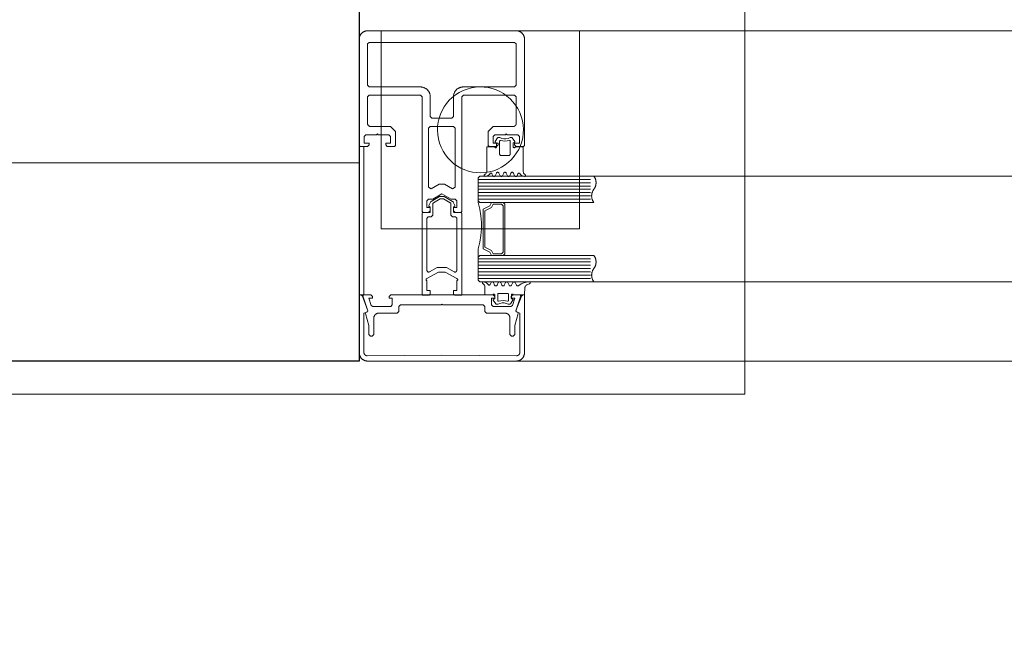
# Model space of a CAD drawing. Header units: millimetres. Extents: x -13532 to 2392, y -5241 to 5322.
# Tile 57 of 256: x -11526 to -11497, y 1068 to 1086. Entities that reach past the tile are written whole.
import ezdxf

# ---------------------------------------------------------------- set-up
doc = ezdxf.new("R2010")
doc.units = ezdxf.units.MM
doc.layers.get('0').update_dxf_attribs({"lineweight": 9, "true_color": 0x939393})
doc.layers.get('Defpoints').update_dxf_attribs({"true_color": 0xdae6d4})
for name, color, linetype, lineweight, true_color in [('a___wymiary', 7, 'Continuous', 5, 0x666666), ('drzwi - AGP1', 7, 'Continuous', 13, 0x7f7f7f), ('KONSTRUKCJA - CIE - AGP1', 7, 'Continuous', 5, 0xbfbfbf), ('tło', 7, 'Continuous', 5, 0xcccccc), ('wymiary', 7, 'Continuous', 5, 0x7f7f7f), ('WYMIARY - AGP1', 7, 'Continuous', 5, 0x716d5a), ('zigzag - AGP1', 7, 'Continuous', 9, 0xa5a5a5)]:
    doc.layers.add(name, color=color, linetype=linetype, lineweight=lineweight, true_color=true_color)
doc.layers.add('cz-gr', color=122, linetype='Continuous', lineweight=30)
doc.layers.add('uwagi', color=7, linetype='Continuous', lineweight=50, true_color=0xf82f6b, plot=False)
doc.styles.add('ARIAL NARROW', font='ARIALN.TTF', dxfattribs={"width": 0.9})
doc.linetypes.add('ZIGZAG', pattern='A,0.00254,-5.08,[131,ltypeshp.shx,S=5.08,R=0,X=-5.08,Y=0],-10.16,[131,ltypeshp.shx,S=5.08,R=180,X=5.08,Y=0],-5.08', length=20.32254)
doc.dimstyles.new('wymiary agp1', dxfattribs={"dimtxt": 15, "dimasz": 5, "dimexe": 5, "dimexo": 5, "dimgap": 1.8, "dimtad": 1, "dimdec": 3, "dimrnd": 0.5, "dimdsep": 46, "dimtxsty": 'ARIAL NARROW', "dimblk": 'znacznik', "dimcen": 1.5, "dimse1": 1, "dimse2": 1, "dimclrd": 256, "dimclre": 256, "dimazin": 0, "dimtfac": 1, "dimtdec": 3, "dimtmove": 1, "dimatfit": 3, "dimldrblk": 'znacznik', "dimfxl": 1000, "dimfxlon": 1, "dimlwd": -1, "dimarcsym": 0})

# ---------------------------------------------------------------- blocks, each defined once
blk = doc.blocks.new('tło')
at = {"layer": 'tło'}
for radius in [400, 385]:
    blk.add_arc((-11255.672, 1074.974), radius, 180, 270, dxfattribs=at)
blk = doc.blocks.new('znacznik')
at = {"layer": 'a___wymiary'}
for p, q in [((0, 1.3936), (0, -1.3936)), ((1.3936, 0), (-1.3936, 0))]:
    blk.add_line(p, q, dxfattribs=at)
at = {"layer": 'a___wymiary', "const_width": 0.2}
blk.add_lwpolyline([(0.8759, 0.8759), (-0.8759, -0.8759)], dxfattribs=at)
blk = doc.blocks.new('*D505')
at = {"layer": 'Defpoints', "color": 0}
for p in [(-11552.107, 1075.854), (-9536.638, 1075.854), (-9536.638, 856.382)]:
    blk.add_point(p, dxfattribs=at)
at = {"layer": 'WYMIARY - AGP1'}
blk.add_line((-11547.107, 856.382), (-9541.638, 856.382), dxfattribs=at)
at = {"layer": 'WYMIARY - AGP1', "xscale": 5, "yscale": 5, "zscale": 5, "rotation": 180}
blk.add_blockref('znacznik', (-11552.107, 856.382), dxfattribs=at)
at = {"layer": 'WYMIARY - AGP1', "xscale": 5, "yscale": 5, "zscale": 5}
blk.add_blockref('znacznik', (-9536.638, 856.382), dxfattribs=at)
at = {"layer": 'WYMIARY - AGP1', "color": 18, "true_color": 0x000000, "insert": (-10578.766, 865.84), "char_height": 15, "attachment_point": 5, "style": 'ARIAL NARROW'}
blk.add_mtext('2015.5', dxfattribs=at)
blk = doc.blocks.new('*D572')
at = {"layer": 'Defpoints', "color": 0}
for p in [(-11516.106, 1087.854), (-11417.367, 1087.854), (-11516.106, 1075.854)]:
    blk.add_point(p, dxfattribs=at)
at = {"layer": 'WYMIARY - AGP1'}
for p, q in [((-11417.367, 1087.854), (-11417.367, 1113.553)), ((-11417.367, 1092.854), (-11417.367, 1097.854)), ((-11417.367, 1075.854), (-11417.367, 1087.854)), ((-11417.367, 1070.854), (-11417.367, 1065.854))]:
    blk.add_line(p, q, dxfattribs=at)
at = {"layer": 'WYMIARY - AGP1', "xscale": 5, "yscale": 5, "zscale": 5}
for p, rotation in [((-11417.367, 1087.854), 270), ((-11417.367, 1075.854), 90)]:
    blk.add_blockref('znacznik', p, dxfattribs=dict(at, rotation=rotation))
at = {"layer": 'WYMIARY - AGP1', "color": 18, "true_color": 0x000000, "insert": (-11426.697, 1104.39), "char_height": 15, "attachment_point": 5, "rotation": 90, "style": 'ARIAL NARROW'}
blk.add_mtext('12', dxfattribs=at)
blk = doc.blocks.new('*D573')
at = {"layer": 'Defpoints', "color": 0}
for p in [(-11448.407, 1739.867), (-11417.367, 1739.867), (-11516.106, 1087.854)]:
    blk.add_point(p, dxfattribs=at)
at = {"layer": 'WYMIARY - AGP1'}
blk.add_line((-11417.367, 1092.854), (-11417.367, 1734.867), dxfattribs=at)
at = {"layer": 'WYMIARY - AGP1', "xscale": 5, "yscale": 5, "zscale": 5}
for p, rotation in [((-11417.367, 1739.867), 90), ((-11417.367, 1087.854), 270)]:
    blk.add_blockref('znacznik', p, dxfattribs=dict(at, rotation=rotation))
at = {"layer": 'WYMIARY - AGP1', "color": 18, "true_color": 0x000000, "insert": (-11426.825, 1413.861), "char_height": 15, "attachment_point": 5, "rotation": 90, "style": 'ARIAL NARROW'}
blk.add_mtext('652', dxfattribs=at)
blk = doc.blocks.new('konstrukcja 2025.01.09')
at = {"layer": 'KONSTRUKCJA - CIE - AGP1', "linetype": 'Continuous'}
for p, q in [((1760.119, 6029.365), (1760.119, 6069.365)), ((1755.119, 6040.365), (1749.119, 6040.365)), ((1749.119, 6040.365), (1749.119, 6034.365)), ((1755.119, 6034.365), (1755.119, 6040.365)), ((1749.119, 6034.365), (1755.119, 6034.365)), ((1737.903, 6029.365), (1760.119, 6029.365))]:
    blk.add_line(p, q, dxfattribs=at)
for start, end in [(108, 288), (108, 288), (288, 108), (288, 108)]:
    blk.add_arc((1752.119, 6037.365), 1.3, start, end, dxfattribs=at)
blk = doc.blocks.new('A$C6D25113C')
for p, q in [((1.686299, 6.757207), (1.611397, 6.650213)), ((2.20417, 6.650213), (2.129219, 6.757207)), ((1.513252, 5.673681), (1.541524, 5.613097)), ((1.614034, 5.613097), (1.651534, 5.693505)), ((1.724043, 5.693505), (1.761543, 5.613097)), ((1.834004, 5.613097), (1.871504, 5.693505)), ((1.944014, 5.693505), (1.981514, 5.613097)), ((2.054024, 5.613097), (2.091524, 5.693505)), ((2.164034, 5.693505), (2.201534, 5.613097)), ((2.274043, 5.613097), (2.302266, 5.673681)), ((1.098792, 5.500001), (4.498792, 5.500001)), ((1.098792, 5.400001), (4.498792, 5.400001)), ((1.098792, 5.300001), (4.498792, 5.300001)), ((1.098792, 5.200001), (4.498792, 5.200001)), ((1.098792, 5.100001), (4.498792, 5.100001)), ((1.098792, 5.000001), (4.498792, 5.000001)), ((1.098792, 4.900001), (4.498792, 4.900001)), ((0.599855, 4.470571), (0.599855, 1.995649)), ((1.098792, 3.100001), (4.498792, 3.100001)), ((1.098792, 3.000001), (4.498792, 3.000001)), ((1.098792, 2.900001), (4.498792, 2.900001)), ((1.098792, 2.800001), (4.498792, 2.800001)), ((1.098792, 2.700001), (4.498792, 2.700001)), ((1.098792, 2.600001), (4.498792, 2.600001)), ((1.098792, 2.500001), (4.498792, 2.500001)), ((1.458376, 2.31632), (1.486647, 2.376909)), ((1.559157, 2.376909), (1.596657, 2.296495)), ((1.669167, 2.296495), (1.706618, 2.376909)), ((1.779128, 2.376909), (1.816628, 2.296495)), ((1.889137, 2.296495), (1.926637, 2.376909)), ((1.999147, 2.376909), (2.036647, 2.296495)), ((2.109157, 2.296495), (2.146657, 2.376909)), ((2.512526, 2.212816), (2.502858, 2.028435)), ((2.506764, 2.233617), (2.506764, 2.233617)), ((2.506764, 2.138372), (2.506764, 2.138372)), ((2.653151, 2.341814), (2.591286, 2.319304)), ((-2.103187, 1.900243), (-2.103187, 1.900243)), ((1.554274, 1.852617), (1.554274, 1.852617)), ((1.631423, 1.732793), (1.55652, 1.839788)), ((1.697194, 2.04312), (1.697194, 2.04312)), ((2.149294, 1.839788), (2.074343, 1.732793)), ((2.101979, 1.995494), (2.101979, 1.995494)), ((2.101979, 1.900243), (2.101979, 1.900243))]:
    blk.add_line(p, q)
for points in [[(-0.400604, 4.9), (-0.277399, 4.9), (-0.000604, 5.059808), (0.276191, 4.9), (0.399396, 4.9), (0.449396, 4.85), (0.449396, 4.65), (0.349396, 4.65), (0.349396, 4.55), (0.399396, 4.5), (0.569396, 4.5), (0.599396, 4.53), (0.599396, 8.0002), (0.649396, 8.0502), (2.2, 8.0502), (2.25, 8.0002), (2.25, 7.2002), (2.249905, 7.195838), (2.249619, 7.191485), (2.249144, 7.187147), (2.248481, 7.182835), (2.24763, 7.178556), (2.246593, 7.174318), (2.245372, 7.17013), (2.243969, 7.165998), (2.242388, 7.161932), (2.240631, 7.157938), (2.238701, 7.154025), (2.236603, 7.1502), (2.234339, 7.14647), (2.231915, 7.142842), (2.229335, 7.139324), (2.226604, 7.135921), (2.223728, 7.132641), (2.220711, 7.129489), (2.217559, 7.126472), (2.214279, 7.123596), (2.210876, 7.120865), (2.207358, 7.118285), (2.20373, 7.115861), (2.2, 7.113598), (2.196175, 7.111499), (2.192262, 7.109569), (2.188268, 7.107812), (2.184202, 7.106231), (2.180071, 7.104828), (2.175882, 7.103608), (2.171644, 7.10257), (2.167365, 7.101719), (2.163053, 7.101056), (2.158716, 7.100581), (2.154362, 7.100295), (2.15, 7.1002), (1.55, 7.1002), (1.4, 6.9502), (1.4, 6.5302), (1.43, 6.5002), (1.65, 6.5002), (1.7, 6.5502), (1.7, 6.6002), (1.55, 6.6002), (1.55, 6.8002), (1.6, 6.8502), (1.925, 6.8502), (1.95, 6.8752), (1.975, 6.8502), (2.3, 6.8502), (2.35, 6.8002), (2.35, 6.6002), (2.2, 6.6002), (2.2, 6.5502), (2.25, 6.5002), (2.47, 6.5002), (2.5, 6.5302), (2.5, 9.75), (2.499762, 9.760905), (2.499049, 9.771789), (2.497861, 9.782632), (2.496202, 9.793412), (2.494074, 9.80411), (2.491481, 9.814705), (2.488429, 9.825177), (2.484923, 9.835505), (2.48097, 9.845671), (2.476577, 9.855655), (2.471753, 9.865437), (2.466506, 9.875), (2.460848, 9.884325), (2.454788, 9.893394), (2.448338, 9.90219), (2.441511, 9.910697), (2.434319, 9.918898), (2.426777, 9.926777), (2.418898, 9.934319), (2.410697, 9.941511), (2.40219, 9.948338), (2.393394, 9.954788), (2.384325, 9.960848), (2.375, 9.966506), (2.365437, 9.971753), (2.355655, 9.976577), (2.345671, 9.98097), (2.335505, 9.984923), (2.325176, 9.988429), (2.314705, 9.991482), (2.30411, 9.994074), (2.293412, 9.996202), (2.282632, 9.997861), (2.271789, 9.999049), (2.260905, 9.999762), (2.25, 10), (-2.25, 10), (-2.260905, 9.999762), (-2.271789, 9.999049), (-2.282632, 9.997861), (-2.293412, 9.996202), (-2.30411, 9.994074), (-2.314705, 9.991482), (-2.325176, 9.988429), (-2.335505, 9.984923), (-2.345671, 9.98097), (-2.355655, 9.976577), (-2.365437, 9.971753), (-2.375, 9.966506), (-2.384325, 9.960848), (-2.393394, 9.954788), (-2.40219, 9.948338), (-2.410697, 9.941511), (-2.418898, 9.934319), (-2.426777, 9.926777), (-2.434319, 9.918898), (-2.441511, 9.910697), (-2.448338, 9.90219), (-2.454788, 9.893394), (-2.460848, 9.884325), (-2.466506, 9.875), (-2.471753, 9.865437), (-2.476577, 9.855655), (-2.48097, 9.845671), (-2.484923, 9.835505), (-2.488429, 9.825177), (-2.491481, 9.814705), (-2.494074, 9.80411), (-2.496202, 9.793412), (-2.497861, 9.782632), (-2.499049, 9.771789), (-2.499762, 9.760905), (-2.5, 9.75), (-2.5, 6.5302), (-2.47, 6.5002), (-2.25, 6.5002), (-2.2, 6.5502), (-2.2, 6.6002), (-2.350604, 6.6002), (-2.350604, 6.8002), (-2.300604, 6.8502), (-1.975604, 6.8502), (-1.950604, 6.8752), (-1.925604, 6.8502), (-1.600604, 6.8502), (-1.550604, 6.8002), (-1.550604, 6.6002), (-1.700604, 6.6002), (-1.700604, 6.5502), (-1.650604, 6.5002), (-1.430604, 6.5002), (-1.400604, 6.5302), (-1.400604, 6.9502), (-1.550604, 7.1002), (-2.150604, 7.1002), (-2.154966, 7.100295), (-2.15932, 7.100581), (-2.163657, 7.101056), (-2.167969, 7.101719), (-2.172248, 7.10257), (-2.176486, 7.103608), (-2.180675, 7.104828), (-2.184806, 7.106231), (-2.188873, 7.107812), (-2.192866, 7.109569), (-2.196779, 7.111499), (-2.200604, 7.113598), (-2.204334, 7.115861), (-2.207962, 7.118285), (-2.211481, 7.120865), (-2.214883, 7.123596), (-2.218163, 7.126472), (-2.221315, 7.129489), (-2.224332, 7.132641), (-2.227209, 7.135921), (-2.22994, 7.139324), (-2.23252, 7.142842), (-2.234944, 7.14647), (-2.237207, 7.1502), (-2.239305, 7.154025), (-2.241235, 7.157938), (-2.242992, 7.161932), (-2.244574, 7.165998), (-2.245976, 7.17013), (-2.247197, 7.174318), (-2.248234, 7.178556), (-2.249085, 7.182835), (-2.249749, 7.187147), (-2.250224, 7.191485), (-2.250509, 7.195838), (-2.250604, 7.2002), (-2.250604, 8.0002), (-2.200604, 8.0502), (-0.650604, 8.0502), (-0.600604, 8.0002), (-0.600604, 4.53), (-0.570604, 4.5), (-0.400604, 4.5), (-0.350604, 4.55), (-0.350604, 4.65), (-0.450604, 4.65), (-0.450604, 4.85), (-0.400604, 4.9)], [(0.349396, 7.4002), (0.349396, 8.0002), (0.349681, 8.013286), (0.350537, 8.026347), (0.351962, 8.039358), (0.353953, 8.052295), (0.356507, 8.065132), (0.359618, 8.077846), (0.363281, 8.090412), (0.367488, 8.102806), (0.372232, 8.115005), (0.377503, 8.126986), (0.383292, 8.138725), (0.389588, 8.1502), (0.396378, 8.16139), (0.40365, 8.172273), (0.41139, 8.182829), (0.419582, 8.193036), (0.428212, 8.202877), (0.437264, 8.212332), (0.446719, 8.221383), (0.456559, 8.230013), (0.466767, 8.238206), (0.477323, 8.245946), (0.488206, 8.253218), (0.499396, 8.260008), (0.510871, 8.266303), (0.52261, 8.272092), (0.534591, 8.277364), (0.54679, 8.282108), (0.559184, 8.286315), (0.57175, 8.289978), (0.584464, 8.293089), (0.597301, 8.295642), (0.610238, 8.297634), (0.623249, 8.299059), (0.63631, 8.299915), (0.649396, 8.3002), (2.199396, 8.3002), (2.249396, 8.3502), (2.249396, 9.6), (2.199396, 9.65), (-2.200604, 9.65), (-2.250604, 9.6), (-2.250604, 8.3502), (-2.200604, 8.3002), (-0.650604, 8.3002), (-0.637519, 8.299915), (-0.624458, 8.299059), (-0.611447, 8.297634), (-0.59851, 8.295642), (-0.585673, 8.293089), (-0.572959, 8.289978), (-0.560393, 8.286315), (-0.547998, 8.282108), (-0.535799, 8.277364), (-0.523819, 8.272092), (-0.51208, 8.266303), (-0.500604, 8.260008), (-0.489415, 8.253218), (-0.478531, 8.245946), (-0.467976, 8.238206), (-0.457768, 8.230013), (-0.447927, 8.221383), (-0.438472, 8.212332), (-0.429421, 8.202877), (-0.420791, 8.193036), (-0.412598, 8.182829), (-0.404859, 8.172273), (-0.397587, 8.16139), (-0.390797, 8.1502), (-0.384501, 8.138725), (-0.378712, 8.126986), (-0.373441, 8.115005), (-0.368697, 8.102806), (-0.364489, 8.090412), (-0.360827, 8.077846), (-0.357716, 8.065132), (-0.355162, 8.052295), (-0.353171, 8.039358), (-0.351746, 8.026347), (-0.35089, 8.013286), (-0.350604, 8.0002), (-0.350604, 7.4002), (-0.300604, 7.3502), (0.299396, 7.3502), (0.349396, 7.4002)], [(-0.325604, 5.218579), (-0.080989, 5.359808), (0.07978, 5.359808), (0.324396, 5.218579), (0.399396, 5.26188), (0.399396, 7.0502), (0.349396, 7.1002), (-0.350604, 7.1002), (-0.400604, 7.0502), (-0.400604, 5.26188), (-0.325604, 5.218579)], [(-2.5, 6.5002), (-2.359611, 6.5002), (-2.359611, 2), (-2.5, 2)], [(1.148792, 4.800001), (4.598792, 4.800001), (4.591814, 4.80966), (4.585185, 4.819563), (4.578915, 4.829696), (4.573011, 4.840046), (4.567481, 4.850601), (4.562331, 4.861347), (4.557569, 4.87227), (4.5532, 4.883356), (4.549231, 4.894592), (4.545665, 4.905962), (4.542508, 4.917452), (4.539764, 4.929048), (4.537436, 4.940734), (4.535528, 4.952497), (4.53404, 4.96432), (4.532977, 4.976188), (4.532338, 4.988087), (4.532125, 5.000001), (4.532338, 5.011915), (4.532977, 5.023814), (4.53404, 5.035683), (4.535528, 5.047506), (4.537436, 5.059268), (4.539764, 5.070954), (4.542508, 5.08255), (4.545665, 5.09404), (4.549231, 5.10541), (4.5532, 5.116646), (4.557569, 5.127732), (4.562331, 5.138655), (4.567481, 5.149401), (4.573011, 5.159956), (4.578915, 5.170307), (4.585185, 5.18044), (4.591814, 5.190342), (4.598792, 5.200001), (4.60577, 5.20966), (4.612398, 5.219563), (4.618669, 5.229696), (4.624573, 5.240046), (4.630103, 5.250601), (4.635252, 5.261347), (4.640015, 5.27227), (4.644383, 5.283356), (4.648353, 5.294592), (4.651918, 5.305962), (4.655075, 5.317452), (4.657819, 5.329048), (4.660147, 5.340734), (4.662056, 5.352497), (4.663543, 5.36432), (4.664607, 5.376188), (4.665245, 5.388087), (4.665458, 5.400001), (4.665245, 5.411915), (4.664607, 5.423814), (4.663543, 5.435683), (4.662056, 5.447506), (4.660147, 5.459268), (4.657819, 5.470954), (4.655075, 5.48255), (4.651918, 5.49404), (4.648353, 5.50541), (4.644383, 5.516646), (4.640015, 5.527732), (4.635252, 5.538655), (4.630103, 5.549401), (4.624573, 5.559956), (4.618669, 5.570307), (4.612398, 5.58044), (4.60577, 5.590342), (4.598792, 5.600001), (1.148792, 5.600001), (1.098792, 5.550001), (1.098792, 4.850001), (1.148792, 4.800001)], [(-0.575084, 4.49564), (-0.375133, 4.49564), (-0.37185, 4.495938), (-0.368866, 4.496535), (-0.365881, 4.497729), (-0.363196, 4.49952), (-0.360808, 4.501609), (-0.358719, 4.503996), (-0.357227, 4.506682), (-0.356033, 4.509368), (-0.355138, 4.512651), (-0.355138, 4.515635), (-0.355138, 4.665748), (-0.384981, 4.68246), (-0.387667, 4.684549), (-0.390055, 4.686638), (-0.391845, 4.689324), (-0.393337, 4.692309), (-0.394531, 4.695591), (-0.39483, 4.698874), (-0.39483, 4.702157), (-0.394233, 4.70544), (-0.393039, 4.708424), (-0.345289, 4.811086), (-0.34141, 4.817651), (-0.336933, 4.82362), (-0.331263, 4.828992), (-0.324996, 4.83317), (-0.070729, 4.98), (0.070729, 4.98), (0.324996, 4.83317), (0.331263, 4.828992), (0.336933, 4.82362), (0.34141, 4.817651), (0.345289, 4.811086), (0.393039, 4.708424), (0.394233, 4.70544), (0.39483, 4.702157), (0.39483, 4.698874), (0.394531, 4.695591), (0.393337, 4.692309), (0.391845, 4.689324), (0.390055, 4.686638), (0.387667, 4.684549), (0.384981, 4.68246), (0.355138, 4.665748), (0.355138, 4.515635), (0.355138, 4.512651), (0.356033, 4.509368), (0.357227, 4.506682), (0.358719, 4.503996), (0.360808, 4.501609), (0.363196, 4.49952), (0.365881, 4.497729), (0.368866, 4.496535), (0.37185, 4.495938), (0.375133, 4.49564), (0.575084, 4.49564), (0.578964, 4.495341), (0.582844, 4.494446), (0.586425, 4.492954), (0.589708, 4.490865), (0.592692, 4.488179), (0.59508, 4.485195), (0.597169, 4.481912), (0.598661, 4.478331), (0.599556, 4.474451), (0.599855, 4.470571), (0.599855, 1.995649), (0.399903, 1.995649), (0.392144, 1.996246), (0.384683, 1.998037), (0.377222, 2.001021), (0.370656, 2.005199), (0.364688, 2.010272), (0.359614, 2.016241), (0.355436, 2.022807), (0.352452, 2.030268), (0.350661, 2.037728), (0.350064, 2.045786), (0.350064, 2.135615), (0.45004, 2.135615), (0.45004, 2.435841), (0.454815, 2.436139), (0.459292, 2.437333), (0.463768, 2.439124), (0.467648, 2.441511), (0.471229, 2.444794), (0.474213, 2.448375), (0.476601, 2.452255), (0.478391, 2.456731), (0.479585, 2.461208), (0.479884, 2.465983), (0.479585, 2.470459), (0.478391, 2.475234), (0.476601, 2.479412), (0.474213, 2.48359), (0.471229, 2.487172), (0.467648, 2.490156), (0.463768, 2.492544), (0.459292, 2.494334), (0.454815, 2.495528), (0.45004, 2.495826), (0.103855, 2.695778), (-0.103855, 2.695778), (-0.45004, 2.495826), (-0.454815, 2.495528), (-0.459292, 2.494334), (-0.463768, 2.492544), (-0.467648, 2.490156), (-0.471229, 2.487172), (-0.474213, 2.48359), (-0.476601, 2.479412), (-0.478391, 2.475234), (-0.479585, 2.470459), (-0.479884, 2.465983), (-0.479585, 2.461208), (-0.478391, 2.456731), (-0.476601, 2.452255), (-0.474213, 2.448375), (-0.471229, 2.444794), (-0.467648, 2.441511), (-0.463768, 2.439124), (-0.459292, 2.437333), (-0.454815, 2.436139), (-0.45004, 2.435841), (-0.45004, 2.135615), (-0.350064, 2.135615), (-0.350064, 2.045786), (-0.350661, 2.037728), (-0.352452, 2.030268), (-0.355436, 2.022807), (-0.359614, 2.016241), (-0.364688, 2.010272), (-0.370656, 2.005199), (-0.377222, 2.001021), (-0.384683, 1.998037), (-0.392144, 1.996246), (-0.399903, 1.995649), (-0.599855, 1.995649), (-0.599855, 4.470571), (-0.599556, 4.474451), (-0.598661, 4.478331), (-0.597169, 4.481912), (-0.59508, 4.485195), (-0.592692, 4.488179), (-0.589708, 4.490865), (-0.586425, 4.492954), (-0.582844, 4.494446), (-0.578964, 4.495341), (-0.575084, 4.49564)], [(-0.399903, 4.365522), (-0.324996, 4.365522), (-0.274859, 4.415659), (-0.274859, 4.752294), (-0.27456, 4.759755), (-0.27277, 4.767216), (-0.270084, 4.77408), (-0.266204, 4.780645), (-0.261728, 4.786316), (-0.256057, 4.791389), (-0.250089, 4.795567), (-0.051928, 4.909868), (0.051928, 4.909868), (0.250089, 4.795567), (0.256057, 4.791389), (0.261728, 4.786316), (0.266204, 4.780645), (0.270084, 4.77408), (0.27277, 4.767216), (0.27456, 4.759755), (0.274859, 4.752294), (0.274859, 4.415659), (0.324996, 4.365522), (0.399903, 4.365522), (0.407961, 4.364925), (0.415422, 4.363135), (0.422584, 4.36015), (0.429448, 4.355972), (0.435417, 4.350899), (0.44049, 4.34493), (0.444668, 4.338365), (0.447653, 4.331202), (0.449443, 4.323443), (0.45004, 4.315684), (0.45004, 2.744124), (0.449443, 2.736067), (0.447354, 2.728307), (0.44437, 2.720846), (0.439893, 2.713982), (0.434522, 2.708014), (0.428254, 2.70294), (0.42139, 2.699061), (0.413929, 2.696076), (0.40617, 2.694584), (0.398112, 2.694286), (0.390055, 2.695181), (0.382295, 2.69727), (0.375133, 2.700851), (0.141458, 2.835744), (-0.141458, 2.835744), (-0.375133, 2.700851), (-0.382295, 2.69727), (-0.390055, 2.695181), (-0.398112, 2.694286), (-0.40617, 2.694584), (-0.413929, 2.696076), (-0.42139, 2.699061), (-0.428254, 2.70294), (-0.434522, 2.708014), (-0.439893, 2.713982), (-0.44437, 2.720846), (-0.447354, 2.728307), (-0.449443, 2.736067), (-0.45004, 2.744124), (-0.45004, 4.315684), (-0.449443, 4.323443), (-0.447653, 4.331202), (-0.444668, 4.338365), (-0.44049, 4.34493), (-0.435417, 4.350899), (-0.429448, 4.355972), (-0.422584, 4.36015), (-0.415422, 4.363135), (-0.407961, 4.364925), (-0.399903, 4.365522)], [(1.850792, 3.200001), (1.900792, 3.250001), (1.900792, 4.750001), (1.850792, 4.800001), (1.500792, 4.800001), (1.450792, 4.700001), (1.250792, 4.600001), (1.250792, 3.400001), (1.450792, 3.300001), (1.500792, 3.200001), (1.850792, 3.200001)], [(1.800792, 3.250001), (1.850792, 3.300001), (1.850792, 4.700001), (1.800792, 4.750001), (1.550792, 4.750001), (1.500792, 4.650001), (1.300792, 4.550001), (1.300792, 3.450001), (1.500792, 3.350001), (1.550792, 3.250001), (1.800792, 3.250001)], [(1.148792, 2.400001), (4.598792, 2.400001), (4.591814, 2.40966), (4.585185, 2.419563), (4.578915, 2.429696), (4.573011, 2.440046), (4.567481, 2.450601), (4.562331, 2.461347), (4.557569, 2.47227), (4.5532, 2.483356), (4.549231, 2.494592), (4.545665, 2.505962), (4.542508, 2.517452), (4.539764, 2.529048), (4.537436, 2.540734), (4.535528, 2.552497), (4.53404, 2.56432), (4.532977, 2.576188), (4.532338, 2.588087), (4.532125, 2.600001), (4.532338, 2.611915), (4.532977, 2.623814), (4.53404, 2.635683), (4.535528, 2.647506), (4.537436, 2.659268), (4.539764, 2.670954), (4.542508, 2.68255), (4.545665, 2.69404), (4.549231, 2.70541), (4.5532, 2.716646), (4.557569, 2.727732), (4.562331, 2.738655), (4.567481, 2.749401), (4.573011, 2.759956), (4.578915, 2.770307), (4.585185, 2.78044), (4.591814, 2.790342), (4.598792, 2.800001), (4.60577, 2.80966), (4.612398, 2.819563), (4.618669, 2.829696), (4.624573, 2.840046), (4.630103, 2.850601), (4.635252, 2.861347), (4.640015, 2.87227), (4.644383, 2.883356), (4.648353, 2.894592), (4.651918, 2.905962), (4.655075, 2.917452), (4.657819, 2.929048), (4.660147, 2.940734), (4.662056, 2.952497), (4.663543, 2.96432), (4.664607, 2.976188), (4.665245, 2.988087), (4.665458, 3.000001), (4.665245, 3.011915), (4.664607, 3.023814), (4.663543, 3.035683), (4.662056, 3.047506), (4.660147, 3.059268), (4.657819, 3.070954), (4.655075, 3.08255), (4.651918, 3.09404), (4.648353, 3.10541), (4.644383, 3.116646), (4.640015, 3.127732), (4.635252, 3.138655), (4.630103, 3.149401), (4.624573, 3.159956), (4.618669, 3.170307), (4.612398, 3.18044), (4.60577, 3.190342), (4.598792, 3.200001), (1.148792, 3.200001), (1.098792, 3.150001), (1.098792, 2.450001), (1.148792, 2.400001)], [(-2.25316, 1.491206), (-2.359611, 1.452461), (-2.359611, 0.260951), (-2.359515, 0.256563), (-2.359226, 0.252183), (-2.358745, 0.247821), (-2.358074, 0.243483), (-2.357212, 0.239179), (-2.356163, 0.234917), (-2.354927, 0.230705), (-2.353508, 0.226552), (-2.351908, 0.222464), (-2.35013, 0.218451), (-2.348178, 0.21452), (-2.346055, 0.210678), (-2.343766, 0.206933), (-2.341314, 0.203292), (-2.338705, 0.199763), (-2.335944, 0.196351), (-2.333036, 0.193063), (-2.329986, 0.189907), (-2.3268, 0.186887), (-2.323486, 0.18401), (-2.320048, 0.181281), (-2.316493, 0.178705), (-2.312829, 0.176289), (-2.309063, 0.174035), (-2.305201, 0.171948), (-2.301252, 0.170034), (-2.297222, 0.168294), (-2.293119, 0.166733), (-2.288953, 0.165353), (-2.284729, 0.164158), (-2.280458, 0.163149), (-2.276146, 0.162328), (-2.271802, 0.161697), (-2.267435, 0.161258), (-2.263052, 0.161011), (-2.258663, 0.160956), (0, 0.182364), (2.258663, 0.160956), (2.263052, 0.161011), (2.267435, 0.161258), (2.271802, 0.161697), (2.276146, 0.162328), (2.280457, 0.163149), (2.284729, 0.164158), (2.288953, 0.165353), (2.293119, 0.166733), (2.297222, 0.168294), (2.301251, 0.170034), (2.305201, 0.171948), (2.309063, 0.174035), (2.312829, 0.176289), (2.316493, 0.178705), (2.320048, 0.181281), (2.323486, 0.18401), (2.3268, 0.186887), (2.329986, 0.189907), (2.333036, 0.193063), (2.335944, 0.196351), (2.338705, 0.199763), (2.341314, 0.203292), (2.343766, 0.206933), (2.346055, 0.210678), (2.348178, 0.21452), (2.35013, 0.218451), (2.351908, 0.222464), (2.353508, 0.226552), (2.354927, 0.230705), (2.356163, 0.234917), (2.357212, 0.239179), (2.358073, 0.243483), (2.358745, 0.247821), (2.359226, 0.252183), (2.359515, 0.256563), (2.359611, 0.260952), (2.359611, 1.452461), (2.25316, 1.491206), (2.241206, 1.516841), (2.405088, 1.967101), (2.452072, 2), (2.5, 2), (2.5, 0.25), (2.499762, 0.239095), (2.499049, 0.228211), (2.497861, 0.217369), (2.496202, 0.206588), (2.494074, 0.19589), (2.491481, 0.185295), (2.488429, 0.174824), (2.484923, 0.164495), (2.48097, 0.154329), (2.476577, 0.144346), (2.471753, 0.134563), (2.466506, 0.125), (2.460848, 0.115675), (2.454788, 0.106606), (2.448338, 0.09781), (2.441511, 0.089303), (2.434319, 0.081103), (2.426777, 0.073223), (2.418898, 0.065681), (2.410697, 0.058489), (2.40219, 0.051662), (2.393394, 0.045212), (2.384325, 0.039152), (2.375, 0.033494), (2.365437, 0.028247), (2.355655, 0.023423), (2.345671, 0.01903), (2.335505, 0.015077), (2.325176, 0.011571), (2.314705, 0.008519), (2.30411, 0.005926), (2.293412, 0.003798), (2.282632, 0.002139), (2.271789, 0.000951), (2.260905, 0.000238), (2.25, 0), (-2.25, 0), (-2.260905, 0.000238), (-2.271789, 0.000951), (-2.282632, 0.002139), (-2.293412, 0.003798), (-2.30411, 0.005926), (-2.314705, 0.008519), (-2.325176, 0.011571), (-2.335505, 0.015077), (-2.345671, 0.01903), (-2.355655, 0.023423), (-2.365437, 0.028247), (-2.375, 0.033494), (-2.384325, 0.039152), (-2.393394, 0.045212), (-2.40219, 0.051662), (-2.410697, 0.058489), (-2.418898, 0.065681), (-2.426777, 0.073223), (-2.434319, 0.081103), (-2.441511, 0.089303), (-2.448338, 0.09781), (-2.454788, 0.106606), (-2.460848, 0.115675), (-2.466506, 0.125), (-2.471753, 0.134563), (-2.476577, 0.144346), (-2.48097, 0.154329), (-2.484923, 0.164495), (-2.488429, 0.174824), (-2.491481, 0.185295), (-2.494074, 0.19589), (-2.496202, 0.206588), (-2.497861, 0.217369), (-2.499049, 0.228211), (-2.499762, 0.239095), (-2.5, 0.25), (-2.5, 2), (-2.452072, 2), (-2.405088, 1.967101), (-2.241206, 1.51684), (-2.25316, 1.491206)], [(-2.308007, 1.441798), (-2.209029, 1.072408), (-2.209029, 0.8), (-2.159029, 0.75), (-2.109029, 0.75), (-2.059029, 0.8), (-2.059029, 1.3), (-2.058886, 1.306543), (-2.058458, 1.313073), (-2.057746, 1.319579), (-2.05675, 1.326047), (-2.055474, 1.332466), (-2.053918, 1.338823), (-2.052087, 1.345106), (-2.049983, 1.351303), (-2.047611, 1.357403), (-2.044975, 1.363393), (-2.042081, 1.369262), (-2.038933, 1.375), (-2.035538, 1.380595), (-2.031902, 1.386037), (-2.028032, 1.391314), (-2.023936, 1.396418), (-2.019621, 1.401339), (-2.015095, 1.406066), (-2.010368, 1.410592), (-2.005447, 1.414907), (-2.000343, 1.419003), (-1.995066, 1.422873), (-1.989624, 1.426509), (-1.984029, 1.429904), (-1.978291, 1.433052), (-1.972422, 1.435946), (-1.966432, 1.438582), (-1.960332, 1.440954), (-1.954135, 1.443058), (-1.947852, 1.444889), (-1.941495, 1.446445), (-1.935076, 1.447721), (-1.928608, 1.448717), (-1.922102, 1.449429), (-1.915572, 1.449857), (-1.909029, 1.45), (-1.349029, 1.45), (-1.299029, 1.5), (-1.299029, 1.65), (-1.249029, 1.7), (-0.024029, 1.7), (0.000971, 1.725), (0.025971, 1.7), (1.250971, 1.7), (1.300971, 1.65), (1.300971, 1.5), (1.350971, 1.45), (1.910971, 1.45), (1.917514, 1.449857), (1.924044, 1.449429), (1.93055, 1.448717), (1.937018, 1.447721), (1.943437, 1.446445), (1.949794, 1.444889), (1.956077, 1.443058), (1.962274, 1.440954), (1.968373, 1.438582), (1.974364, 1.435946), (1.980233, 1.433052), (1.985971, 1.429904), (1.991566, 1.426509), (1.997007, 1.422873), (2.002285, 1.419003), (2.007389, 1.414907), (2.012309, 1.410592), (2.017037, 1.406066), (2.021563, 1.401339), (2.025878, 1.396418), (2.029974, 1.391314), (2.033844, 1.386037), (2.03748, 1.380595), (2.040875, 1.375), (2.044023, 1.369262), (2.046917, 1.363393), (2.049553, 1.357403), (2.051925, 1.351303), (2.054028, 1.345106), (2.05586, 1.338823), (2.057415, 1.332466), (2.058692, 1.326047), (2.059688, 1.319579), (2.0604, 1.313073), (2.060828, 1.306543), (2.060971, 1.3), (2.060971, 0.8), (2.110971, 0.75), (2.160971, 0.75), (2.210971, 0.8), (2.210971, 1.072408), (2.309949, 1.441798), (2.291197, 1.477766), (2.254153, 1.491198), (2.241942, 1.516156), (2.39, 1.973844), (2.370971, 2), (2.150971, 2), (2.100971, 1.95), (2.100971, 1.900499), (2.20862, 1.900499), (2.138782, 1.684611), (2.091209, 1.65), (1.550971, 1.65), (1.500971, 1.7), (1.500971, 1.900499), (1.600971, 1.900499), (1.600971, 1.95), (1.550971, 2), (-1.549029, 2), (-1.599029, 1.95), (-1.599029, 1.900499), (-1.499029, 1.900499), (-1.499029, 1.7), (-1.549029, 1.65), (-2.089268, 1.65), (-2.13684, 1.684611), (-2.206678, 1.900499), (-2.099029, 1.900499), (-2.099029, 1.95), (-2.149029, 2), (-2.369029, 2), (-2.388058, 1.973844), (-2.24, 1.516156), (-2.252212, 1.491198), (-2.289255, 1.477766), (-2.308007, 1.441798)]]:
    blk.add_lwpolyline(points, close=True)
for points in [[(1.60179, 6.475009), (1.604789, 6.470724), (1.608487, 6.467025), (1.612771, 6.464025), (1.617511, 6.461814), (1.622563, 6.460459), (1.627774, 6.460003), (1.632985, 6.460458), (1.638037, 6.46181), (1.642778, 6.46402), (1.647063, 6.467019), (1.650762, 6.470717), (1.653763, 6.475001), (1.655974, 6.47974), (1.657328, 6.484792), (1.657784, 6.490001), (1.657784, 6.610003), (1.622578, 6.619426)], [(1.611399, 6.650215), (1.609657, 6.647197), (1.608466, 6.643923), (1.60786, 6.640492), (1.607859, 6.637008), (1.608462, 6.633577), (1.609652, 6.630302), (1.611391, 6.627283), (1.613628, 6.624613), (1.616295, 6.622371), (1.619309, 6.620626), (1.622581, 6.61943)], [(1.754019, 6.766745), (1.750794, 6.768152), (1.747426, 6.769172), (1.743962, 6.769791), (1.74045, 6.77), (1.71086, 6.77), (1.705138, 6.769445), (1.699628, 6.767809), (1.69453, 6.765153), (1.690033, 6.761573), (1.686301, 6.757202)], [(1.772772, 6.676828), (1.769178, 6.677415), (1.765537, 6.67734), (1.761971, 6.676605), (1.758596, 6.675236), (1.755526, 6.673277), (1.752862, 6.670794), (1.750692, 6.667869), (1.749089, 6.664598), (1.748105, 6.661091), (1.747774, 6.657463), (1.747774, 6.27), (1.748533, 6.261318), (1.750789, 6.252899), (1.754472, 6.245), (1.759472, 6.237861), (1.765634, 6.231698), (1.772774, 6.226699), (1.780673, 6.223015), (1.789091, 6.22076), (1.797774, 6.22), (2.017793, 6.22), (2.026476, 6.22076), (2.034894, 6.223015), (2.042793, 6.226699), (2.049933, 6.231698), (2.056095, 6.237861), (2.061095, 6.245), (2.064778, 6.252899), (2.067034, 6.261318), (2.067793, 6.27), (2.067793, 6.657463), (2.067462, 6.661089), (2.066478, 6.664594), (2.064875, 6.667862), (2.062705, 6.670787), (2.060041, 6.67327), (2.05697, 6.675229), (2.053595, 6.6766), (2.050027, 6.677338), (2.046384, 6.677416), (2.042788, 6.676834)], [(1.754026, 6.766753), (1.813314, 6.743386), (1.875921, 6.731494), (1.939646, 6.731494), (2.002253, 6.743386), (2.061541, 6.766753)], [(1.772777, 6.676829), (1.839738, 6.663984), (1.907784, 6.659679), (1.975829, 6.663984), (2.042791, 6.676829)], [(2.12925, 6.757225), (2.126191, 6.760918), (2.122583, 6.764077), (2.118518, 6.766621), (2.114099, 6.768485), (2.109439, 6.769621), (2.104659, 6.77), (2.075117, 6.77), (2.071603, 6.769796), (2.068137, 6.769183), (2.064766, 6.768167), (2.061538, 6.766764)], [(2.213765, 6.474988), (2.210764, 6.470707), (2.207064, 6.467012), (2.202779, 6.464015), (2.198039, 6.461808), (2.192988, 6.460456), (2.187779, 6.460003), (2.182569, 6.46046), (2.177519, 6.461814), (2.17278, 6.464025), (2.168497, 6.467024), (2.1648, 6.470722), (2.161802, 6.475005), (2.159592, 6.479743), (2.158239, 6.484793), (2.157784, 6.490001), (2.157784, 6.610003), (2.19294, 6.619426)], [(2.19294, 6.619418), (2.196219, 6.620607), (2.199241, 6.622349), (2.201914, 6.624588), (2.204158, 6.627259), (2.205904, 6.630279), (2.207099, 6.633556), (2.207707, 6.636991), (2.207708, 6.640479), (2.207104, 6.643915), (2.205912, 6.647193), (2.204168, 6.650215)], [(1.296942, 5.646098), (1.314298, 5.65806), (1.329293, 5.672875), (1.341464, 5.690084), (1.350436, 5.709158), (1.355933, 5.729508), (1.357784, 5.750505), (1.357784, 6.460003), (1.358239, 6.465209), (1.359592, 6.470258), (1.3618, 6.474995), (1.364797, 6.479277), (1.368492, 6.482974), (1.372773, 6.485974), (1.377509, 6.488186), (1.382557, 6.489542), (1.387764, 6.490001), (1.575801, 6.490001), (1.581013, 6.489549), (1.586068, 6.488199), (1.590811, 6.485991), (1.595099, 6.482993), (1.598801, 6.479296), (1.601804, 6.475012)], [(2.518625, 5.646098), (2.501269, 5.65806), (2.486274, 5.672875), (2.474103, 5.690084), (2.465131, 5.709158), (2.459634, 5.729508), (2.457784, 5.750505), (2.457784, 6.460003), (2.457327, 6.465215), (2.455971, 6.470268), (2.453759, 6.475009), (2.450756, 6.479294), (2.447054, 6.482992), (2.442766, 6.48599), (2.438022, 6.488199), (2.432967, 6.489549), (2.427754, 6.490001), (2.239717, 6.490001), (2.234509, 6.489542), (2.229461, 6.488185), (2.224724, 6.485973), (2.220443, 6.482972), (2.216748, 6.479274), (2.213751, 6.474991)], [(1.314668, 5.590144), (1.349278, 5.596665), (1.382207, 5.609155), (1.412435, 5.627228), (1.439024, 5.650322), (1.46115, 5.677723)], [(1.513271, 5.673687), (1.510626, 5.678255), (1.507222, 5.68229), (1.503162, 5.685666), (1.498574, 5.688278), (1.493599, 5.690045), (1.488391, 5.690913), (1.483112, 5.690855), (1.477924, 5.689873), (1.472989, 5.687997), (1.468459, 5.685285), (1.464475, 5.681821), (1.46116, 5.677713)], [(1.724013, 5.693494), (1.720529, 5.699534), (1.71605, 5.704877), (1.710711, 5.70936), (1.704675, 5.712848), (1.698125, 5.715235), (1.69126, 5.716447), (1.684289, 5.716449), (1.677423, 5.71524), (1.670872, 5.712857), (1.664834, 5.709372), (1.659493, 5.704891), (1.655011, 5.699551), (1.651524, 5.693513)], [(1.944023, 5.693513), (1.940537, 5.699551), (1.936055, 5.704891), (1.930713, 5.709372), (1.924675, 5.712857), (1.918124, 5.71524), (1.911259, 5.716449), (1.904288, 5.716447), (1.897423, 5.715235), (1.890873, 5.712848), (1.884837, 5.70936), (1.879498, 5.704877), (1.875019, 5.699534), (1.871535, 5.693494)], [(2.164045, 5.693504), (2.160558, 5.699542), (2.156074, 5.704884), (2.150731, 5.709366), (2.14469, 5.712852), (2.138136, 5.715237), (2.131266, 5.716448), (2.124291, 5.716448), (2.117422, 5.715237), (2.110867, 5.712852), (2.104826, 5.709366), (2.099483, 5.704884), (2.095, 5.699542), (2.091512, 5.693504)], [(2.354355, 5.677724), (2.351041, 5.681831), (2.347058, 5.685293), (2.342531, 5.688002), (2.3376, 5.689876), (2.332416, 5.690856), (2.327141, 5.690912), (2.321938, 5.690042), (2.316968, 5.688273), (2.312385, 5.685659), (2.30833, 5.682282), (2.30493, 5.678247), (2.30229, 5.673677)], [(2.354368, 5.677723), (2.376501, 5.650315), (2.403099, 5.627216), (2.433337, 5.609142), (2.466278, 5.596654), (2.500899, 5.590139)], [(1.296936, 5.646108), (1.292723, 5.643225), (1.28906, 5.639671), (1.286053, 5.635547), (1.283789, 5.630974), (1.282332, 5.626082), (1.281726, 5.621015), (1.281988, 5.615918), (1.28311, 5.61094), (1.28506, 5.606224), (1.287782, 5.601906), (1.291196, 5.598112), (1.295203, 5.594951), (1.299689, 5.592516), (1.304523, 5.590876), (1.309564, 5.590078), (1.314668, 5.590147)], [(1.541512, 5.613098), (1.545, 5.607059), (1.549483, 5.601718), (1.554826, 5.597236), (1.560867, 5.593749), (1.567422, 5.591364), (1.574291, 5.590154), (1.581266, 5.590154), (1.588136, 5.591364), (1.59469, 5.593749), (1.600731, 5.597236), (1.606074, 5.601718), (1.610558, 5.607059), (1.614045, 5.613098)], [(1.761534, 5.613089), (1.76502, 5.607052), (1.7695, 5.601713), (1.77484, 5.597233), (1.780876, 5.593748), (1.787425, 5.591364), (1.794289, 5.590153), (1.801258, 5.590153), (1.808122, 5.591364), (1.814671, 5.593748), (1.820708, 5.597233), (1.826047, 5.601713), (1.830528, 5.607052), (1.834014, 5.613089)], [(1.981502, 5.613098), (1.98499, 5.607059), (1.989473, 5.601718), (1.994817, 5.597236), (2.000857, 5.593749), (2.007412, 5.591364), (2.014281, 5.590154), (2.021257, 5.590154), (2.028126, 5.591364), (2.03468, 5.593749), (2.040721, 5.597236), (2.046064, 5.601718), (2.050548, 5.607059), (2.054035, 5.613098)], [(2.201524, 5.613089), (2.205011, 5.607051), (2.209493, 5.601711), (2.214834, 5.59723), (2.220872, 5.593745), (2.227423, 5.591362), (2.234289, 5.590153), (2.24126, 5.590154), (2.248125, 5.591367), (2.254675, 5.593754), (2.260711, 5.597242), (2.26605, 5.601725), (2.270529, 5.607068), (2.274013, 5.613107)], [(2.500898, 5.590142), (2.505997, 5.590082), (2.511032, 5.590885), (2.515858, 5.592529), (2.520336, 5.594966), (2.524337, 5.598126), (2.527745, 5.601917), (2.530462, 5.606231), (2.532409, 5.610943), (2.53353, 5.615916), (2.533792, 5.621007), (2.533189, 5.626069), (2.531737, 5.630955), (2.529478, 5.635526), (2.526478, 5.639648), (2.522823, 5.643202), (2.51862, 5.646087)], [(1.100792, 3.152001), (1.100792, 3.400001), (1.150792, 3.600001), (1.180792, 3.800001), (1.200792, 4.000001), (1.200792, 4.200001), (1.180792, 4.400001), (1.150792, 4.600001), (1.100792, 4.800001), (1.100792, 4.848001)], [(1.150792, 4.800001), (1.500792, 4.800001), (1.450792, 4.700001), (1.250792, 4.600001), (1.250792, 3.400001), (1.450792, 3.300001), (1.500792, 3.200001), (1.150792, 3.200001)], [(1.259792, 2.399859), (1.254688, 2.399928), (1.249646, 2.399131), (1.244813, 2.39749), (1.240327, 2.395054), (1.236319, 2.391893), (1.232905, 2.388099), (1.230184, 2.383781), (1.228234, 2.379064), (1.227112, 2.374085), (1.22685, 2.368987), (1.227456, 2.363919), (1.228913, 2.359028), (1.231177, 2.354453), (1.234185, 2.350329), (1.237848, 2.346775), (1.24206, 2.343892)], [(1.406274, 2.312277), (1.384148, 2.339678), (1.357559, 2.362773), (1.327331, 2.380845), (1.294401, 2.393336), (1.259792, 2.399856)], [(1.559125, 2.3769), (1.555641, 2.382939), (1.551162, 2.388282), (1.545823, 2.392765), (1.539787, 2.396253), (1.533238, 2.398639), (1.526373, 2.399852), (1.519403, 2.399854), (1.512538, 2.398645), (1.505987, 2.396262), (1.499949, 2.392777), (1.494608, 2.388296), (1.490126, 2.382956), (1.486639, 2.376918)], [(1.779136, 2.376918), (1.775649, 2.382956), (1.771167, 2.388296), (1.765826, 2.392777), (1.759788, 2.396262), (1.753237, 2.398645), (1.746372, 2.399854), (1.739402, 2.399852), (1.732537, 2.398639), (1.725988, 2.396253), (1.719952, 2.392765), (1.714613, 2.388282), (1.710134, 2.382939), (1.70665, 2.3769)], [(1.999158, 2.376909), (1.99567, 2.382948), (1.991187, 2.388289), (1.985844, 2.392771), (1.979803, 2.396257), (1.973249, 2.398642), (1.96638, 2.399853), (1.959405, 2.399853), (1.952536, 2.398642), (1.945982, 2.396257), (1.939941, 2.392771), (1.934598, 2.388289), (1.930115, 2.382948), (1.926627, 2.376909)], [(2.219135, 2.3769), (2.215651, 2.382939), (2.211172, 2.388282), (2.205833, 2.392765), (2.199797, 2.396253), (2.193248, 2.398639), (2.186383, 2.399852), (2.179412, 2.399854), (2.172547, 2.398645), (2.165996, 2.396262), (2.159959, 2.392777), (2.154618, 2.388296), (2.150136, 2.382956), (2.146649, 2.376918)], [(2.642409, 2.399997), (2.558376, 2.391525), (2.476968, 2.36903), (2.400508, 2.333153), (2.331177, 2.284919)], [(2.653151, 2.341817), (2.657914, 2.344043), (2.662216, 2.347067), (2.665923, 2.350796), (2.668922, 2.355114), (2.671121, 2.359889), (2.672453, 2.364975), (2.672877, 2.370216), (2.672379, 2.37545), (2.670975, 2.380516), (2.668708, 2.38526), (2.665648, 2.389535), (2.661888, 2.393211), (2.657545, 2.396173), (2.652751, 2.398333), (2.647653, 2.399622), (2.642409, 2.400001)], [(1.546926, 2.01499), (1.543923, 2.010707), (1.540221, 2.007011), (1.535934, 2.004014), (1.531191, 2.001807), (1.526137, 2.000457), (1.520925, 2.000005), (1.332887, 2.000005), (1.327681, 2.000461), (1.322634, 2.001814), (1.317897, 2.004024), (1.313616, 2.007023), (1.309921, 2.010721), (1.306924, 2.015004), (1.304715, 2.019744), (1.303362, 2.024795), (1.302907, 2.030004), (1.302907, 2.239501), (1.301056, 2.260494), (1.295559, 2.280839), (1.286588, 2.299909), (1.274418, 2.317116), (1.259426, 2.331929), (1.242072, 2.343891)], [(1.406285, 2.312287), (1.4096, 2.308178), (1.413584, 2.304715), (1.418114, 2.302003), (1.423048, 2.300127), (1.428236, 2.299145), (1.433515, 2.299087), (1.438722, 2.299955), (1.443697, 2.301723), (1.448285, 2.304334), (1.452344, 2.30771), (1.455748, 2.311744), (1.458393, 2.316313)], [(1.59665, 2.296488), (1.600137, 2.290452), (1.604619, 2.285112), (1.60996, 2.280633), (1.615997, 2.277149), (1.622548, 2.274766), (1.629413, 2.273557), (1.636383, 2.273559), (1.643247, 2.274771), (1.649796, 2.277157), (1.655832, 2.280645), (1.66117, 2.285127), (1.66565, 2.290469), (1.669134, 2.296507)], [(1.816618, 2.296498), (1.820106, 2.29046), (1.82459, 2.28512), (1.829933, 2.280639), (1.835973, 2.277153), (1.842527, 2.274769), (1.849395, 2.273558), (1.85637, 2.273558), (1.863238, 2.274769), (1.869792, 2.277153), (1.875833, 2.280639), (1.881176, 2.28512), (1.885659, 2.29046), (1.889147, 2.296498)], [(2.03664, 2.296488), (2.040127, 2.290452), (2.044609, 2.285112), (2.04995, 2.280633), (2.055988, 2.277149), (2.062538, 2.274766), (2.069403, 2.273557), (2.076373, 2.273559), (2.083237, 2.274771), (2.089786, 2.277157), (2.095822, 2.280645), (2.101161, 2.285127), (2.10564, 2.290469), (2.109124, 2.296507)], [(2.219167, 2.376909), (2.253932, 2.302269), (2.258526, 2.294389), (2.264476, 2.287474), (2.271582, 2.281755), (2.27961, 2.277423), (2.288291, 2.274621), (2.297336, 2.273442), (2.306445, 2.273927), (2.315314, 2.276059), (2.323649, 2.279766), (2.331171, 2.284926)], [(2.591283, 2.319293), (2.573105, 2.310898), (2.556576, 2.299597), (2.542156, 2.285706), (2.530247, 2.269612), (2.52118, 2.251761), (2.515207, 2.232653), (2.512495, 2.212817)], [(1.567702, 1.87058), (1.602907, 1.880004), (1.602907, 2.000005), (1.602451, 2.005215), (1.601096, 2.010267), (1.598885, 2.015007), (1.595884, 2.019291), (1.592185, 2.022988), (1.587899, 2.025987), (1.583158, 2.028197), (1.578105, 2.029549), (1.572895, 2.030004), (1.567684, 2.029547), (1.562632, 2.028191), (1.557892, 2.02598), (1.553608, 2.022978), (1.549911, 2.019279), (1.546912, 2.014994)], [(1.567705, 1.87057), (1.564433, 1.869375), (1.561418, 1.86763), (1.558752, 1.865388), (1.556515, 1.862718), (1.554775, 1.859699), (1.553586, 1.856425), (1.552982, 1.852994), (1.552984, 1.84951), (1.55359, 1.846079), (1.554782, 1.842805), (1.556523, 1.839788)], [(1.987869, 1.813178), (1.991463, 1.812591), (1.995103, 1.812666), (1.99867, 1.8134), (2.002044, 1.814769), (2.005114, 1.816727), (2.007778, 1.81921), (2.009948, 1.822134), (2.011552, 1.825404), (2.012536, 1.82891), (2.012868, 1.832537), (2.012868, 2.030004), (2.012565, 2.033474), (2.011664, 2.036839), (2.010193, 2.039997), (2.008197, 2.042852), (2.005736, 2.045317), (2.002884, 2.047317), (1.999729, 2.048792), (1.996366, 2.049697), (1.992897, 2.050005), (1.712868, 2.050005), (1.709399, 2.049697), (1.706036, 2.048792), (1.702881, 2.047317), (1.700029, 2.045317), (1.697568, 2.042852), (1.695572, 2.039997), (1.694101, 2.036839), (1.693201, 2.033474), (1.692897, 2.030004), (1.692897, 1.832537), (1.693229, 1.82891), (1.694214, 1.825404), (1.695817, 1.822134), (1.697987, 1.81921), (1.700651, 1.816727), (1.703721, 1.814769), (1.707095, 1.8134), (1.710662, 1.812666), (1.714302, 1.812591), (1.717896, 1.813178)], [(1.987872, 1.813178), (1.920919, 1.826018), (1.852883, 1.830321), (1.784846, 1.826018), (1.717893, 1.813178)], [(2.158851, 2.015004), (2.155853, 2.019288), (2.152158, 2.022985), (2.147877, 2.025985), (2.143141, 2.028195), (2.138094, 2.029548), (2.132888, 2.030004), (2.127682, 2.029548), (2.122634, 2.028195), (2.117898, 2.025985), (2.113618, 2.022986), (2.109922, 2.019288), (2.106925, 2.015005), (2.104716, 2.010265), (2.103363, 2.005214), (2.102907, 2.000005), (2.102907, 1.880004), (2.138063, 1.87058)], [(2.149294, 1.8398), (2.151036, 1.842819), (2.152228, 1.846094), (2.152832, 1.849526), (2.15283, 1.853011), (2.152223, 1.856443), (2.151029, 1.859717), (2.149283, 1.862734), (2.14704, 1.865403), (2.144367, 1.867643), (2.141346, 1.869385), (2.138068, 1.870576)], [(2.158876, 2.015011), (2.161873, 2.010729), (2.165568, 2.007032), (2.169849, 2.004032), (2.174585, 2.001821), (2.179633, 2.000465), (2.184841, 2.000005), (2.472878, 2.000005), (2.477919, 2.000427), (2.482818, 2.00169), (2.487435, 2.003759), (2.491639, 2.006573), (2.49531, 2.010053), (2.498344, 2.014101), (2.500655, 2.0186), (2.502176, 2.023424), (2.502866, 2.028435)], [(1.631426, 1.732797), (1.635158, 1.728426), (1.639655, 1.724847), (1.644752, 1.722191), (1.650262, 1.720555), (1.655983, 1.72), (1.685573, 1.72), (1.689086, 1.720209), (1.69255, 1.720828), (1.695918, 1.721849), (1.699144, 1.723257)], [(2.006669, 1.723238), (1.947379, 1.746608), (1.884769, 1.758504), (1.821039, 1.758508), (1.758428, 1.74662), (1.699135, 1.723258)], [(2.00666, 1.723237), (2.009889, 1.721833), (2.01326, 1.720818), (2.016726, 1.720204), (2.020241, 1.72), (2.049782, 1.72), (2.055501, 1.720551), (2.061009, 1.722183), (2.066106, 1.724837), (2.070603, 1.728415), (2.074335, 1.732786)]]:
    blk.add_lwpolyline(points)
blk = doc.blocks.new('wz1')
at = {"layer": 'drzwi - AGP1'}
for points in [[(-11513.607, 585.854), (-11393.607, 585.854)], [(-11512.458, 581.454), (-11393.607, 581.454)], [(-11512.458, 578.254), (-11393.607, 578.254)], [(-11513.607, 575.854), (-11393.607, 575.854)]]:
    blk.add_lwpolyline(points, dxfattribs=at)
blk.add_blockref('A$C6D25113C', (-11513.607, 575.854), dxfattribs=at)

msp = doc.modelspace()

# ---------------------------------------------------------------- linework, layer by layer
at = {"layer": 'cz-gr'}
for p, q in [((-11516.1068, 1739.8669), (-11516.1068, 1075.8544)), ((-11516.1068, 1075.8541), (-11552.1066, 1075.8544))]:
    msp.add_line(p, q, dxfattribs=at)
at = {"layer": 'zigzag - AGP1', "linetype": 'ZIGZAG'}
msp.add_line((-11516.1067, 1081.8541), (-11546.1066, 1081.8544), dxfattribs=at)

# ---------------------------------------------------------------- block references
at = {"layer": 'uwagi'}
msp.add_blockref('wz1', (0, 500), dxfattribs=at)
at = {"layer": 'wymiary'}
for name, p in [('tło', (3.8959, -0.0005)), ('konstrukcja 2025.01.09', (-13264.5595, -4954.5109))]:
    msp.add_blockref(name, p, dxfattribs=at)

# ---------------------------------------------------------------- dimensions: what is measured, and where the dimension line sits
at = {"layer": 'WYMIARY - AGP1'}
dim = msp.add_linear_dim(base=(-11417.3665, 1739.8669), p1=(-11516.1055, 1087.8541), p2=(-11448.4073, 1739.8669), angle=90, dimstyle='wymiary agp1', override={"dimclrd": 256, "dimclre": 256}, dxfattribs=at)
dim.commit()
dim.dimension.update_dxf_attribs({"geometry": '*D573', "text_midpoint": (-11426.8251, 1413.8605)})
dim = msp.add_linear_dim(base=(-11417.3665, 1087.8541), p1=(-11516.1055, 1075.8541), p2=(-11516.1055, 1087.8541), angle=90, dimstyle='wymiary agp1', override={"dimclrd": 256, "dimclre": 256}, dxfattribs=at)
dim.commit()
dim.dimension.update_dxf_attribs({"geometry": '*D572', "text_midpoint": (-11417.3665, 1104.3905), "dimtype": 160})
dim = msp.add_linear_dim(base=(-9536.638, 856.3817), p1=(-11552.1066, 1075.8544), p2=(-9536.638, 1075.8541), dimstyle='wymiary agp1', override={"dimclrd": 256, "dimclre": 256}, dxfattribs=at)
dim.commit()
dim.dimension.update_dxf_attribs({"geometry": '*D505', "text_midpoint": (-10578.7662, 856.3817), "dimtype": 160})

doc.saveas('drawing.dxf')
